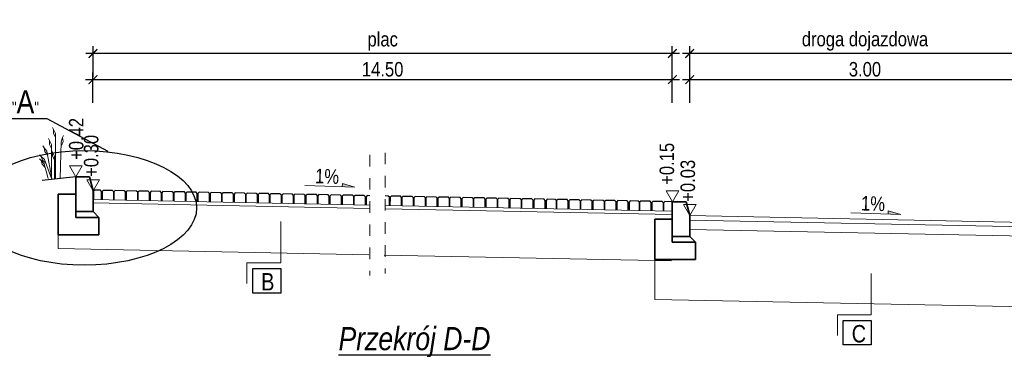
# Model space of a CAD drawing. Header units: metres. Extents: x 45702 to 45878, y -49323 to -49219.
# Tile 6 of 35: x 45717.53 to 45726.02, y -49310.53 to -49307.58. Entities that reach past the tile are written whole.
import ezdxf

# ---------------------------------------------------------------- set-up
doc = ezdxf.new("R2010")
doc.units = ezdxf.units.M
doc.linetypes.add('ACAD_ISO03W100', pattern=[30, 12, -18])
for name, color, linetype in [('00', 7, 'Continuous'), ('OPISY', 7, 'Continuous'), ('wymiarowanie', 7, 'Continuous')]:
    doc.layers.add(name, color=color, linetype=linetype)
for name, color, linetype, lineweight in [('00_ramka', 7, 'Continuous', 25), ('00_zielen', 82, 'Continuous', 15), ('_L_Tabelka', 7, 'Continuous', 13), ('_P_kostka', 7, 'Continuous', 13), ('_wymiary', 7, 'Continuous', 13), ('DP_OpisSpadki', 7, 'Continuous', 18), ('DP_Warstwy projektowane', 7, 'Continuous', 18), ('elementy betonowe', 7, 'Continuous', 35)]:
    doc.layers.add(name, color=color, linetype=linetype, lineweight=lineweight)
doc.styles.add('znakn', font='ARIALN.TTF')
doc.dimstyles.new('S50_T2.50_[m]', dxfattribs={"dimtxt": 0.125, "dimasz": 0.075, "dimexe": 0.063, "dimexo": 0.125, "dimgap": 0.025, "dimtad": 1, "dimrnd": 0.01, "dimzin": 0, "dimdsep": 46, "dimtxsty": 'znakn', "dimblk": 'ARCHTICK', "dimcen": -0.075, "dimdle": 0.063, "dimadec": 0, "dimazin": 0, "dimtfac": 1, "dimtix": 1, "dimtmove": 2, "dimatfit": 3, "dimfxl": 0.2, "dimfxlon": 1, "dimtolj": 1, "dimtzin": 0, "dimarcsym": 0})

# ---------------------------------------------------------------- blocks, each defined once
blk = doc.blocks.new('spadek')
blk.add_hatch(color=256).paths.add_polyline_path([(64.6, 3.7), (64.4, -2.1), (86.3, -2.8)])
blk.add_lwpolyline([(0, 0), (86.3, -2.8), (64.6, 3.7), (64.4, -2.1)])
blk = doc.blocks.new('_ArchTick')
at = {"color": 0, "linetype": 'ByBlock', "const_width": 0.15}
blk.add_lwpolyline([(-0.5, -0.5), (0.5, 0.5)], dxfattribs=at)
blk = doc.blocks.new('*D1042')
at = {"layer": '_wymiary', "color": 0, "lineweight": -2, "ltscale": 0.5}
for p, q in [((45718.1587, -49308.3021), (45718.1587, -49308.0391)), ((45723.1587, -49308.3021), (45723.1587, -49308.0391)), ((45718.0957, -49308.1021), (45723.2217, -49308.1021))]:
    blk.add_line(p, q, dxfattribs=at)
at = {"layer": 'Defpoints', "color": 0}
for p in [(45723.1587, -49308.1021), (45718.1587, -49309.9606), (45723.1587, -49310.1108)]:
    blk.add_point(p, dxfattribs=at)
at = {"layer": '_wymiary', "color": 0, "linetype": 'ByBlock', "lineweight": -2, "xscale": 0.075, "yscale": 0.075, "zscale": 0.075, "rotation": 180}
blk.add_blockref('_ArchTick', (45718.1587, -49308.1021), dxfattribs=at)
at = {"layer": '_wymiary', "color": 0, "linetype": 'ByBlock', "lineweight": -2, "xscale": 0.075, "yscale": 0.075, "zscale": 0.075}
blk.add_blockref('_ArchTick', (45723.1587, -49308.1021), dxfattribs=at)
at = {"layer": '_wymiary', "color": 0, "ltscale": 0.5, "insert": (45720.6587, -49308.0133), "char_height": 0.125, "attachment_point": 5, "style": 'znakn'}
blk.add_mtext('\\A1;14.50', dxfattribs=at)
blk = doc.blocks.new('*D1043')
at = {"layer": '_L_Tabelka', "color": 0, "lineweight": -2, "ltscale": 0.5}
for p, q in [((45718.1595, -49308.0765), (45718.1595, -49307.8135)), ((45723.1587, -49308.0765), (45723.1587, -49307.8135)), ((45723.2217, -49307.8765), (45718.0965, -49307.8765))]:
    blk.add_line(p, q, dxfattribs=at)
at = {"layer": 'Defpoints', "color": 0}
for p in [(45718.1595, -49307.8765), (45718.1595, -49309.9992), (45723.1587, -49310.1108)]:
    blk.add_point(p, dxfattribs=at)
at = {"layer": '_L_Tabelka', "color": 0, "linetype": 'ByBlock', "lineweight": -2, "xscale": 0.075, "yscale": 0.075, "zscale": 0.075, "rotation": 180}
blk.add_blockref('_ArchTick', (45718.1595, -49307.8765), dxfattribs=at)
at = {"layer": '_L_Tabelka', "color": 0, "linetype": 'ByBlock', "lineweight": -2, "xscale": 0.075, "yscale": 0.075, "zscale": 0.075}
blk.add_blockref('_ArchTick', (45723.1587, -49307.8765), dxfattribs=at)
at = {"layer": '_L_Tabelka', "color": 0, "ltscale": 0.5, "insert": (45720.6591, -49307.7717), "char_height": 0.125, "attachment_point": 5, "style": 'znakn'}
blk.add_mtext('\\A1;plac', dxfattribs=at)
blk = doc.blocks.new('*D1044')
at = {"layer": '_wymiary', "color": 0, "lineweight": -2, "ltscale": 0.5}
for p, q in [((45723.3087, -49308.3021), (45723.3087, -49308.0391)), ((45726.3339, -49308.3021), (45726.3339, -49308.0391)), ((45723.2457, -49308.1021), (45726.3969, -49308.1021))]:
    blk.add_line(p, q, dxfattribs=at)
at = {"layer": 'Defpoints', "color": 0}
for p in [(45726.3339, -49308.1021), (45726.3339, -49309.4271), (45723.3087, -49310.0698)]:
    blk.add_point(p, dxfattribs=at)
at = {"layer": '_wymiary', "color": 0, "linetype": 'ByBlock', "lineweight": -2, "xscale": 0.075, "yscale": 0.075, "zscale": 0.075, "rotation": 180}
blk.add_blockref('_ArchTick', (45723.3087, -49308.1021), dxfattribs=at)
at = {"layer": '_wymiary', "color": 0, "linetype": 'ByBlock', "lineweight": -2, "xscale": 0.075, "yscale": 0.075, "zscale": 0.075}
blk.add_blockref('_ArchTick', (45726.3339, -49308.1021), dxfattribs=at)
at = {"layer": '_wymiary', "color": 0, "ltscale": 0.5, "insert": (45724.8213, -49308.0133), "char_height": 0.125, "attachment_point": 5, "style": 'znakn'}
blk.add_mtext('\\A1;3.00', dxfattribs=at)
blk = doc.blocks.new('*D1045')
at = {"layer": '_L_Tabelka', "color": 0, "lineweight": -2, "ltscale": 0.5}
for p, q in [((45723.3087, -49308.0765), (45723.3087, -49307.8135)), ((45726.3339, -49308.0765), (45726.3339, -49307.8135)), ((45726.3969, -49307.8765), (45723.2457, -49307.8765))]:
    blk.add_line(p, q, dxfattribs=at)
at = {"layer": 'Defpoints', "color": 0}
for p in [(45723.3087, -49307.8765), (45726.3339, -49309.4271), (45723.3087, -49310.0698)]:
    blk.add_point(p, dxfattribs=at)
at = {"layer": '_L_Tabelka', "color": 0, "linetype": 'ByBlock', "lineweight": -2, "xscale": 0.075, "yscale": 0.075, "zscale": 0.075, "rotation": 180}
blk.add_blockref('_ArchTick', (45723.3087, -49307.8765), dxfattribs=at)
at = {"layer": '_L_Tabelka', "color": 0, "linetype": 'ByBlock', "lineweight": -2, "xscale": 0.075, "yscale": 0.075, "zscale": 0.075}
blk.add_blockref('_ArchTick', (45726.3339, -49307.8765), dxfattribs=at)
at = {"layer": '_L_Tabelka', "color": 0, "ltscale": 0.5, "insert": (45724.8213, -49307.7706), "char_height": 0.125, "attachment_point": 5, "style": 'znakn'}
blk.add_mtext('\\A1;droga dojazdowa', dxfattribs=at)

msp = doc.modelspace()

# ---------------------------------------------------------------- linework, layer by layer
at = {"color": 3}
msp.add_line((45718.009914, -49308.9414063), (45717.7216485, -49308.9732923), dxfattribs=at)
at = {"color": 251, "linetype": 'ACAD_ISO03W100', "lineweight": 15, "ltscale": 0.005, "flags": 128}
for points in [[(45720.5469415, -49308.7520741), (45720.5469415, -49309.7946915)], [(45720.6794296, -49308.7331581), (45720.6794296, -49309.7757756)]]:
    msp.add_lwpolyline(points, dxfattribs=at)
at = {"linetype": 'Continuous', "ltscale": 1.2, "flags": 128}
for points in [[(45718.2324947, -49309.1389811), (45718.2324947, -49309.068192), (45718.2225972, -49309.0578014), (45718.1710615, -49309.0572015), (45718.1624947, -49309.0660999), (45718.1623777, -49309.1369788)], [(45718.3378889, -49309.141089), (45718.3378889, -49309.0702999), (45718.3279914, -49309.0599093), (45718.2479874, -49309.0583092), (45718.2378888, -49309.0682078), (45718.2377719, -49309.1390866)], [(45718.4391847, -49309.1431149), (45718.4391847, -49309.0723258), (45718.4292872, -49309.0619352), (45718.3492832, -49309.0603351), (45718.3391846, -49309.0702337), (45718.3390676, -49309.1411126)], [(45718.5445788, -49309.1452228), (45718.5445788, -49309.0744337), (45718.5346813, -49309.0640431), (45718.4546773, -49309.062443), (45718.4445788, -49309.0723416), (45718.4444618, -49309.1432204)], [(45718.6458746, -49309.1472487), (45718.6458746, -49309.0764596), (45718.6359771, -49309.066069), (45718.5559731, -49309.0644689), (45718.5458745, -49309.0743675), (45718.5457576, -49309.1452464)], [(45718.7512688, -49309.1493566), (45718.7512688, -49309.0785675), (45718.7413713, -49309.0681769), (45718.6613673, -49309.0665768), (45718.6512687, -49309.0764754), (45718.6511517, -49309.1473542)], [(45718.8525646, -49309.1513825), (45718.8525646, -49309.0805934), (45718.8426671, -49309.0702028), (45718.7626631, -49309.0686027), (45718.7525645, -49309.0785013), (45718.7524475, -49309.1493802)], [(45718.9579587, -49309.1534904), (45718.9579587, -49309.0827013), (45718.9480612, -49309.0723107), (45718.8680572, -49309.0707106), (45718.8579586, -49309.0806092), (45718.8578417, -49309.151488)], [(45719.0592545, -49309.1555163), (45719.0592545, -49309.0847272), (45719.049357, -49309.0743366), (45718.969353, -49309.0727365), (45718.9592544, -49309.0826351), (45718.9591375, -49309.153514)], [(45719.1646487, -49309.1576242), (45719.1646487, -49309.0868351), (45719.1547512, -49309.0764445), (45719.0747472, -49309.0748444), (45719.0646486, -49309.084743), (45719.0645316, -49309.1556218)], [(45719.2700428, -49309.1597321), (45719.2700428, -49309.0889429), (45719.2601453, -49309.0785523), (45719.1801413, -49309.0769523), (45719.1700427, -49309.0868509), (45719.1699258, -49309.1577297)], [(45719.3713386, -49309.161758), (45719.3713386, -49309.0909689), (45719.3614411, -49309.0805783), (45719.2814371, -49309.0789782), (45719.2713385, -49309.0888768), (45719.2712216, -49309.1597556)], [(45719.4767327, -49309.1638659), (45719.4767327, -49309.0930767), (45719.4668353, -49309.0826861), (45719.3868313, -49309.0810861), (45719.3767327, -49309.0909847), (45719.3766157, -49309.1618635)], [(45719.5780285, -49309.1658918), (45719.5780285, -49309.0951027), (45719.5681311, -49309.0847121), (45719.4881271, -49309.083112), (45719.4780285, -49309.0930106), (45719.4779115, -49309.1638894)], [(45719.6834227, -49309.1679997), (45719.6834227, -49309.0972105), (45719.6735252, -49309.0868199), (45719.5935212, -49309.0852199), (45719.5834226, -49309.0951185), (45719.5833057, -49309.1659973)], [(45719.7847185, -49309.1700256), (45719.7847185, -49309.0992365), (45719.774821, -49309.0888459), (45719.694817, -49309.0872458), (45719.6847184, -49309.0971444), (45719.6846015, -49309.1680232)], [(45719.8901126, -49309.1721335), (45719.8901126, -49309.1013443), (45719.8802152, -49309.0909537), (45719.8002112, -49309.0893537), (45719.7901126, -49309.0992523), (45719.7899956, -49309.1701311)], [(45719.9914084, -49309.1741594), (45719.9914084, -49309.1033703), (45719.981511, -49309.0929797), (45719.901507, -49309.0913796), (45719.8914084, -49309.1012782), (45719.8912914, -49309.172157)], [(45720.0968026, -49309.1762673), (45720.0968026, -49309.1054781), (45720.0869051, -49309.0950875), (45720.0069011, -49309.0934875), (45719.9968025, -49309.1033861), (45719.9966856, -49309.1742649)], [(45720.1980984, -49309.1782932), (45720.1980984, -49309.1075041), (45720.1882009, -49309.0971135), (45720.1081969, -49309.0955134), (45720.0980983, -49309.105412), (45720.0979813, -49309.1762908)], [(45720.3034925, -49309.1804011), (45720.3034925, -49309.1096119), (45720.2935951, -49309.0992213), (45720.2135911, -49309.0976213), (45720.2034925, -49309.1075199), (45720.2033755, -49309.1783987)], [(45720.4088867, -49309.1825089), (45720.4088867, -49309.1117198), (45720.3989892, -49309.1013292), (45720.3189852, -49309.0997291), (45720.3088866, -49309.1096278), (45720.3087697, -49309.1805066)], [(45720.5101825, -49309.1845349), (45720.5101825, -49309.1137457), (45720.500285, -49309.1033551), (45720.420281, -49309.1017551), (45720.4101824, -49309.1116537), (45720.4100654, -49309.1825325)], [(45720.5469415, -49309.1042883), (45720.5256751, -49309.1038629), (45720.5155766, -49309.1137616), (45720.5154596, -49309.1846404)], [(45720.7168724, -49309.1886687), (45720.7168724, -49309.1178795), (45720.7069749, -49309.1074889), (45720.6794296, -49309.106938)], [(45720.8222666, -49309.1907765), (45720.8222666, -49309.1199874), (45720.8123691, -49309.1095968), (45720.7323651, -49309.1079967), (45720.7222665, -49309.1178954), (45720.7221495, -49309.1887742)], [(45720.9235624, -49309.1928025), (45720.9235624, -49309.1220133), (45720.9136649, -49309.1116227), (45720.8336609, -49309.1100227), (45720.8235623, -49309.1199213), (45720.8234453, -49309.1908001)], [(45721.0289565, -49309.1949103), (45721.0289565, -49309.1241212), (45721.019059, -49309.1137306), (45720.939055, -49309.1121305), (45720.9289564, -49309.1220292), (45720.9288395, -49309.192908)], [(45721.1302523, -49309.1969363), (45721.1302523, -49309.1261471), (45721.1203548, -49309.1157565), (45721.0403508, -49309.1141565), (45721.0302522, -49309.1240551), (45721.0301353, -49309.1949339)], [(45721.2356465, -49309.1990441), (45721.2356465, -49309.128255), (45721.225749, -49309.1178644), (45721.145745, -49309.1162643), (45721.1356464, -49309.126163), (45721.1355294, -49309.1970418)], [(45721.3369422, -49309.2010701), (45721.3369422, -49309.1302809), (45721.3270448, -49309.1198903), (45721.2470408, -49309.1182902), (45721.2369422, -49309.1281889), (45721.2368252, -49309.1990677)], [(45721.4423364, -49309.2031779), (45721.4423364, -49309.1323888), (45721.4324389, -49309.1219982), (45721.3524349, -49309.1203981), (45721.3423363, -49309.1302968), (45721.3422194, -49309.2011756)], [(45721.5436322, -49309.2052038), (45721.5436322, -49309.1344147), (45721.5337347, -49309.1240241), (45721.4537307, -49309.122424), (45721.4436321, -49309.1323227), (45721.4435152, -49309.2032015)], [(45721.6490263, -49309.2073117), (45721.6490263, -49309.1365226), (45721.6391289, -49309.126132), (45721.5591249, -49309.1245319), (45721.5490263, -49309.1344306), (45721.5489093, -49309.2053094)], [(45721.7503221, -49309.2093376), (45721.7503221, -49309.1385485), (45721.7404247, -49309.1281579), (45721.6604207, -49309.1265578), (45721.6503221, -49309.1364565), (45721.6502051, -49309.2073353)], [(45721.8557163, -49309.2114455), (45721.8557163, -49309.1406564), (45721.8458188, -49309.1302658), (45721.7658148, -49309.1286657), (45721.7557162, -49309.1385644), (45721.7555993, -49309.2094432)], [(45721.9570121, -49309.2134714), (45721.9570121, -49309.1426823), (45721.9471146, -49309.1322917), (45721.8671106, -49309.1306916), (45721.857012, -49309.1405903), (45721.8568951, -49309.2114691)], [(45722.0624062, -49309.2155793), (45722.0624062, -49309.1447902), (45722.0525088, -49309.1343996), (45721.9725048, -49309.1327995), (45721.9624062, -49309.1426982), (45721.9622892, -49309.213577)], [(45722.158702, -49309.2176052), (45722.158702, -49309.1468161), (45722.1488045, -49309.1364255), (45722.0788005, -49309.1348254), (45722.0687019, -49309.1447241), (45722.068585, -49309.2156029)], [(45722.2599978, -49309.2196312), (45722.2599978, -49309.148842), (45722.2501003, -49309.1384514), (45722.1700963, -49309.1368514), (45722.1599977, -49309.14675), (45722.1598808, -49309.2176288)], [(45722.365392, -49309.221739), (45722.365392, -49309.1509499), (45722.3554945, -49309.1405593), (45722.2754905, -49309.1389592), (45722.2653919, -49309.1488579), (45722.2652749, -49309.2197367)], [(45722.4666877, -49309.223765), (45722.4666877, -49309.1529758), (45722.4567903, -49309.1425852), (45722.3767863, -49309.1409852), (45722.3666877, -49309.1508838), (45722.3665707, -49309.2217626)], [(45722.5720819, -49309.2258728), (45722.5720819, -49309.1550837), (45722.5621844, -49309.1446931), (45722.4821804, -49309.143093), (45722.4720818, -49309.1529917), (45722.4719649, -49309.2238705)], [(45722.6733777, -49309.2278988), (45722.6733777, -49309.1571096), (45722.6634802, -49309.146719), (45722.5834762, -49309.145119), (45722.5733776, -49309.1550176), (45722.5732607, -49309.2258964)], [(45722.7787718, -49309.2300066), (45722.7787718, -49309.1592175), (45722.7688744, -49309.1488269), (45722.6888704, -49309.1472268), (45722.6787718, -49309.1571255), (45722.6786548, -49309.2280043)], [(45722.8750676, -49309.2320326), (45722.8750676, -49309.1612434), (45722.8651702, -49309.1508528), (45722.7951662, -49309.1492528), (45722.7850676, -49309.1591514), (45722.7849506, -49309.2300302)], [(45722.9763634, -49309.2338585), (45722.9763634, -49309.1630694), (45722.966466, -49309.1526788), (45722.886462, -49309.1510787), (45722.8763634, -49309.1609773), (45722.8762464, -49309.2318561)], [(45723.0817576, -49309.2359664), (45723.0817576, -49309.1651772), (45723.0718601, -49309.1547866), (45722.9918561, -49309.1531866), (45722.9817575, -49309.1630852), (45722.9816406, -49309.233964)], [(45723.158702, -49309.1565235), (45723.0931519, -49309.1552125), (45723.0830533, -49309.1651111), (45723.0829363, -49309.2359899)]]:
    msp.add_lwpolyline(points, dxfattribs=at)
at = {"layer": '00', "flags": 128}
for points in [[(45718.0095955, -49308.9414063), (45718.1295955, -49308.9414063)], [(45718.1295955, -49308.9414063), (45718.1595955, -49309.0614063)], [(45718.1595955, -49309.2414063), (45718.1595955, -49309.0614063)], [(45718.1595955, -49309.2414063), (45718.1595955, -49309.0614063)], [(45723.158702, -49309.1566374), (45723.278702, -49309.1566374)], [(45723.278702, -49309.1566374), (45723.308702, -49309.2766374)], [(45718.0095955, -49309.2414063), (45718.1595955, -49309.2414063)], [(45718.0095955, -49309.2414063), (45718.1595955, -49309.2414063)], [(45718.1595955, -49309.2414063), (45718.2095955, -49309.2914063)], [(45718.1595955, -49309.2414063), (45718.2095955, -49309.2914063)], [(45718.0095955, -49309.2914063), (45718.2095955, -49309.2914063)], [(45718.0095955, -49309.2914063), (45718.2095955, -49309.2914063)], [(45718.2095955, -49309.2914063), (45718.2095955, -49309.3914063)], [(45718.2095955, -49309.2914063), (45718.2095955, -49309.3914063)], [(45723.308702, -49309.4566374), (45723.308702, -49309.2766374)], [(45723.308702, -49309.4566374), (45723.308702, -49309.2766374)], [(45723.158702, -49309.4566374), (45723.308702, -49309.4566374)], [(45723.158702, -49309.4566374), (45723.308702, -49309.4566374)], [(45723.158702, -49309.5066374), (45723.358702, -49309.5066374)], [(45723.158702, -49309.5066374), (45723.358702, -49309.5066374)], [(45723.308702, -49309.4566374), (45723.358702, -49309.5066374)], [(45723.308702, -49309.4566374), (45723.358702, -49309.5066374)], [(45723.358702, -49309.5066374), (45723.358702, -49309.6066374)], [(45723.358702, -49309.5066374), (45723.358702, -49309.6066374)]]:
    msp.add_lwpolyline(points, dxfattribs=at)
at = {"layer": '00', "ltscale": 0.5}
msp.add_ellipse((45718.0831015, -49309.209852), major_axis=(0.9699029, 0), ratio=0.510241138, dxfattribs=at)
at = {"layer": '00_ramka', "ltscale": 0.5, "flags": 128}
msp.add_lwpolyline([(45716.7956747, -49308.4391407), (45717.7609722, -49308.4391407), (45718.2868345, -49308.7193268)], dxfattribs=at)
at = {"layer": '00_zielen', "flags": 128}
for points in [[(45717.8351236, -49308.9572115), (45717.8351236, -49308.5667092), (45717.8178208, -49308.5327732), (45717.809036, -49308.5155433), (45717.8178208, -49308.5327732), (45717.8178208, -49308.5667092), (45717.8351236, -49308.5999535)], [(45717.8757813, -49308.9573493), (45717.8833476, -49308.6390113), (45717.8964693, -49308.6032501), (45717.9031314, -49308.5850936), (45717.8964693, -49308.6032501), (45717.9005263, -49308.6369428), (45717.8873219, -49308.6720172)], [(45717.8015794, -49308.9570978), (45717.8015794, -49308.6626726), (45717.7842767, -49308.6287365), (45717.7754918, -49308.6115066), (45717.7842767, -49308.6287365), (45717.7842767, -49308.6626726), (45717.8015794, -49308.6959169)], [(45717.8005415, -49308.9570943), (45717.7404795, -49308.7910927), (45717.7126629, -49308.7650682), (45717.69854, -49308.7518551), (45717.7126629, -49308.7650682), (45717.724209, -49308.7969796), (45717.7517902, -49308.8223538)], [(45717.8027456, -49308.9571018), (45717.7597578, -49308.7204745), (45717.7366679, -49308.6901777), (45717.7249448, -49308.6747955), (45717.7366679, -49308.6901777), (45717.7427338, -49308.7235672), (45717.7657, -49308.7531834)], [(45717.8268649, -49308.9571835), (45717.8268649, -49308.7624455), (45717.8095622, -49308.7285095), (45717.8007773, -49308.7112796), (45717.8095622, -49308.7285095), (45717.8095622, -49308.7624455), (45717.8268649, -49308.7956898)], [(45717.7715819, -49308.9569961), (45717.7368605, -49308.8280172), (45717.711331, -49308.7997456), (45717.6983692, -49308.7853917), (45717.711331, -49308.7997456), (45717.7201526, -49308.8325151), (45717.7455023, -49308.8601187)]]:
    msp.add_lwpolyline(points, dxfattribs=at)
at = {"layer": '_L_Tabelka', "ltscale": 0.5}
for p, q in [((45718.158702, -49309.1375052), (45720.5469415, -49309.18527)), ((45718.158702, -49309.1675052), (45720.5469415, -49309.21527)), ((45720.6794296, -49309.1879198), (45723.158702, -49309.2375052)), ((45720.6794296, -49309.2179198), (45723.158702, -49309.2675052)), ((45717.8595955, -49309.5616031), (45720.5389431, -49309.6151901)), ((45720.6714312, -49309.6178398), (45723.1507036, -49309.6674253))]:
    msp.add_line(p, q, dxfattribs=at)
at = {"layer": '_P_kostka', "ltscale": 0.5}
for p, q in [((45717.8595955, -49309.4414063), (45717.8595955, -49309.5616031)), ((45723.008702, -49309.6566374), (45723.008702, -49310.0007834)), ((45726.6339281, -49310.0732879), (45723.008702, -49310.0007834))]:
    msp.add_line(p, q, dxfattribs=at)
at = {"layer": '_wymiary', "ltscale": 0.5}
for p, q in [((45726.3339281, -49309.3371419), (45723.308702, -49309.2766374)), ((45726.3339281, -49309.3771419), (45723.308702, -49309.3166374)), ((45726.3339281, -49309.4571419), (45723.308702, -49309.3966374))]:
    msp.add_line(p, q, dxfattribs=at)
at = {"layer": '_wymiary', "ltscale": 0.5, "flags": 128}
for points in [[(45719.4870859, -49309.8640481), (45719.4870859, -49309.6846444), (45719.7787604, -49309.6846444), (45719.7787604, -49309.3287367)], [(45724.5831167, -49310.3126105), (45724.5831167, -49310.1332068), (45724.8747912, -49310.1332068), (45724.8747912, -49309.7772991)]]:
    msp.add_lwpolyline(points, dxfattribs=at)
at = {"layer": 'DP_OpisSpadki'}
for points in [[(45718.0097547, -49308.9411304), (45718.0643143, -49308.8466304), (45717.9551951, -49308.8466304)], [(45718.1597547, -49309.0611304), (45718.2143143, -49308.9666304), (45718.1051951, -49308.9666304)], [(45723.1588613, -49309.1563615), (45723.2134209, -49309.0618615), (45723.1043017, -49309.0618615)], [(45723.3088613, -49309.2763615), (45723.3634209, -49309.1818615), (45723.2543017, -49309.1818615)]]:
    msp.add_lwpolyline(points, close=True, dxfattribs=at)
at = {"layer": 'DP_Warstwy projektowane', "ltscale": 1.2, "flags": 128}
for points in [[(45718.1595955, -49309.0614063), (45718.1595955, -49309.1014143)], [(45718.1595955, -49309.0614063), (45718.1595955, -49309.1014143)], [(45718.1595955, -49309.0614063), (45718.1595955, -49309.1014143)], [(45723.308702, -49309.2766374), (45723.308702, -49309.3166454)], [(45723.308702, -49309.2766374), (45723.308702, -49309.3166454)], [(45723.308702, -49309.2766374), (45723.308702, -49309.3166454)]]:
    msp.add_lwpolyline(points, dxfattribs=at)
at = {"layer": 'DP_Warstwy projektowane', "ltscale": 0.5, "flags": 128}
for points in [[(45718.1595955, -49309.0614063), (45718.1595955, -49309.1014143)], [(45718.1595955, -49309.0614063), (45718.1595955, -49309.1014143)], [(45718.1595955, -49309.0614063), (45718.1595955, -49309.1014143)], [(45723.308702, -49309.2766374), (45723.308702, -49309.3166454)], [(45723.308702, -49309.2766374), (45723.308702, -49309.3166454)], [(45723.308702, -49309.2766374), (45723.308702, -49309.3166454)]]:
    msp.add_lwpolyline(points, dxfattribs=at)
at = {"layer": 'elementy betonowe', "color": 0, "linetype": 'Continuous', "ltscale": 1.2}
for p, q in [((45718.1594458, -49309.2414064), (45718.1595955, -49309.0614063)), ((45723.3085523, -49309.4566374), (45723.308702, -49309.2766374))]:
    msp.add_line(p, q, dxfattribs=at)
at = {"layer": 'elementy betonowe', "color": 0, "linetype": 'Continuous', "ltscale": 1.2, "flags": 128}
for points in [[(45718.0095955, -49308.9414063), (45718.0095955, -49309.2414063)], [(45718.0095955, -49308.9414063), (45718.1295955, -49308.9414063)], [(45718.1295955, -49308.9414063), (45718.1595955, -49309.0614063)], [(45717.8595955, -49309.0914063), (45717.8595955, -49309.4414063)], [(45717.8595955, -49309.0914063), (45718.0095955, -49309.0914063)], [(45718.1595955, -49309.2414063), (45718.1595955, -49309.0614063)], [(45723.158702, -49309.1566374), (45723.158702, -49309.4566374)], [(45723.158702, -49309.1566374), (45723.278702, -49309.1566374)], [(45723.278702, -49309.1566374), (45723.308702, -49309.2766374)], [(45718.0095955, -49309.2414063), (45718.1595955, -49309.2414063)], [(45718.0095955, -49309.2414063), (45718.0095955, -49309.2914063)], [(45718.1595955, -49309.2414063), (45718.2095955, -49309.2914063)], [(45718.0095955, -49309.2914063), (45718.2095955, -49309.2914063)], [(45718.2095955, -49309.2914063), (45718.2096161, -49309.4413857)], [(45723.008702, -49309.3066374), (45723.008702, -49309.6566374)], [(45723.008702, -49309.3066374), (45723.158702, -49309.3066374)], [(45723.308702, -49309.4566374), (45723.308702, -49309.2766374)], [(45717.8595955, -49309.4414063), (45718.2095955, -49309.4414063)], [(45723.158702, -49309.4566374), (45723.308702, -49309.4566374)], [(45723.158702, -49309.4566374), (45723.158702, -49309.5066374)], [(45723.158702, -49309.5066374), (45723.358702, -49309.5066374)], [(45723.308702, -49309.4566374), (45723.358702, -49309.5066374)], [(45723.358702, -49309.5066374), (45723.3587226, -49309.6566167)], [(45723.008702, -49309.6566374), (45723.358702, -49309.6566374)]]:
    msp.add_lwpolyline(points, dxfattribs=at)
at = {"layer": 'OPISY'}
for points in [[(45719.5370859, -49309.7346444), (45719.7787358, -49309.7346444), (45719.7787358, -49309.9449097), (45719.5370859, -49309.9449097)], [(45724.6331167, -49310.1832068), (45724.8747666, -49310.1832068), (45724.8747666, -49310.3934721), (45724.6331167, -49310.3934721)]]:
    msp.add_lwpolyline(points, close=True, dxfattribs=at)

# ---------------------------------------------------------------- block references
at = {"layer": 'DP_OpisSpadki', "xscale": 0.004999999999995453, "yscale": 0.004999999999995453, "zscale": 0.004999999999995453}
for p in [(45719.9881658, -49309.0176519), (45724.6997488, -49309.2531295)]:
    msp.add_blockref('spadek', p, dxfattribs=at)

# ---------------------------------------------------------------- texts
at = {"layer": 'DP_OpisSpadki', "color": 7, "style": 'znakn'}
for s, p in [('+0.42', (45718.0766359, -49308.7954429)), ('+0.30', (45718.2053784, -49308.9418036)), ('+0.15', (45723.1737048, -49309.010674)), ('+0.03', (45723.3544849, -49309.1570347))]:
    msp.add_text(s, height=0.125, rotation=90, dxfattribs=at).set_placement(p)
at = {"layer": 'DP_OpisSpadki', "style": 'znakn'}
for p in [(45720.073816, -49308.9959773), (45724.785399, -49309.2314548)]:
    msp.add_text('1%%%', height=0.125, rotation=358.10018841, dxfattribs=at).set_placement(p)
at = {"layer": 'OPISY', "char_height": 0.15, "attachment_point": 1, "style": 'znakn'}
for s, insert in [('B', (45719.6105265, -49309.7731167)), ('C', (45724.7065573, -49310.2216791))]:
    msp.add_mtext_dynamic_manual_height_columns(s, width=0.167407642, gutter_width=12.5, heights=[0], dxfattribs=dict(at, insert=insert))
at = {"layer": 'OPISY', "color": 0, "insert": (45720.9335501, -49310.3689095), "char_height": 0.2, "width": 11.1375, "attachment_point": 5, "style": 'znakn'}
msp.add_mtext('{\\fArial Narrow|b0|i1|c238|p34;\\LPrzekrój D-D}', dxfattribs=at)
at = {"layer": 'wymiarowanie', "color": 0, "insert": (45717.6930162, -49308.1931283), "char_height": 0.1, "width": 5.467403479, "attachment_point": 3, "style": 'znakn'}
msp.add_mtext('SZCZEGÓŁ "{\\H2x;A}"', dxfattribs=at)

# ---------------------------------------------------------------- dimensions: what is measured, and where the dimension line sits
at = {"layer": '_L_Tabelka', "ltscale": 0.5}
for base, p1, p2, text, picture, middle in [((45723.308702, -49307.8765102), (45726.3339281, -49309.4271419), (45723.308702, -49310.0697558), 'droga dojazdowa', '*D1045', (45724.8213151, -49307.7706354)), ((45718.1594751, -49307.8765102), (45723.158702, -49310.1107572), (45718.1594751, -49309.9992474), 'plac', '*D1043', (45720.6590886, -49307.7716586))]:
    dim = msp.add_linear_dim(base=base, p1=p1, p2=p2, angle=180, text=text, dimstyle='S50_T2.50_[m]', dxfattribs=at)
    dim.commit()
    dim.dimension.update_dxf_attribs({"geometry": picture, "text_midpoint": middle})
at = {"layer": '_wymiary', "ltscale": 0.5}
for base, p1, p2, text, picture, middle in [((45723.158702, -49308.1021376), (45718.158702, -49309.9606237), (45723.158702, -49310.1107572), '14.50', '*D1042', (45720.658702, -49308.0133159)), ((45726.3339281, -49308.1021376), (45723.308702, -49310.0697558), (45726.3339281, -49309.4271419), '3.00', '*D1044', (45724.8213151, -49308.0133159))]:
    dim = msp.add_linear_dim(base=base, p1=p1, p2=p2, angle=0, text=text, dimstyle='S50_T2.50_[m]', dxfattribs=at)
    dim.commit()
    dim.dimension.update_dxf_attribs({"geometry": picture, "text_midpoint": middle})

doc.saveas('drawing.dxf')
